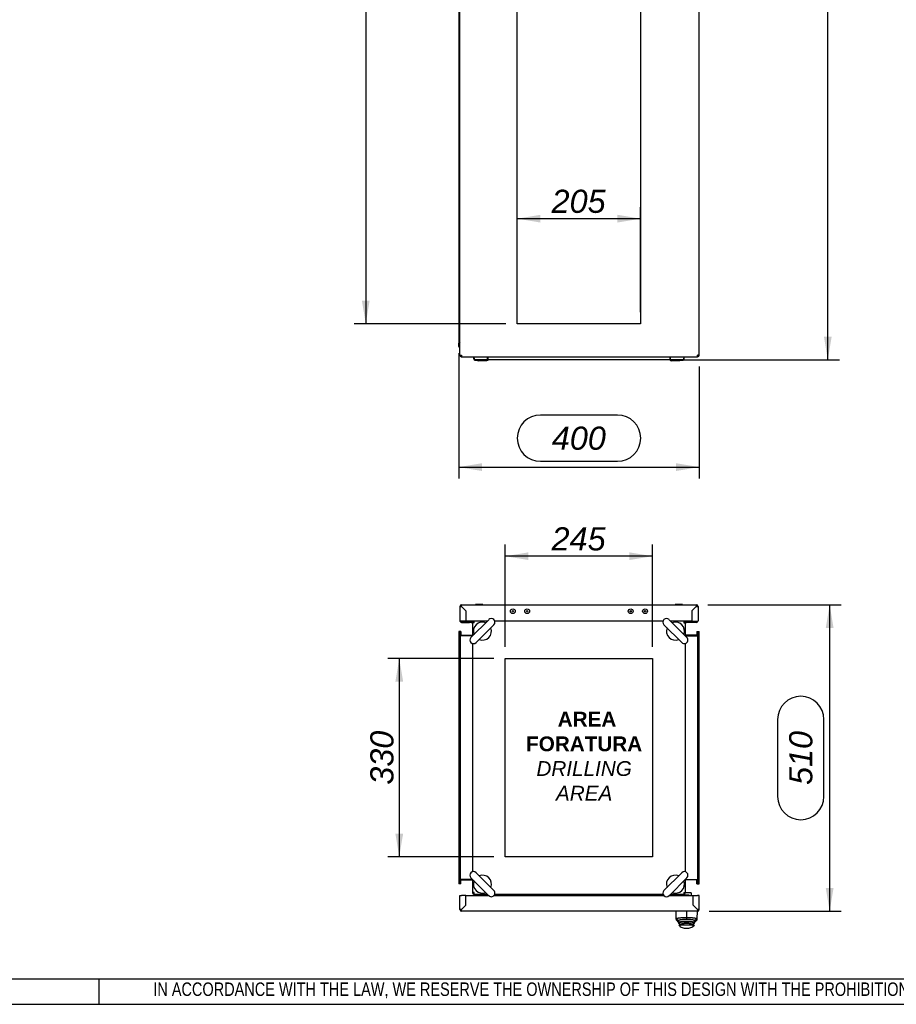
# Model space of a CAD drawing. Extents: x -11 to 412, y 11 to 308.
# Tile 6 of 10: x 204 to 308, y 11 to 128. Entities that reach past the tile are written whole.
import ezdxf
from ezdxf.lldxf.tags import DXFTag

# ---------------------------------------------------------------- set-up
doc = ezdxf.new("R2010")
doc.units = 0
doc.layers.get('0').update_dxf_attribs({"linetype": 'CONTINUOUS'})
for name, color, linetype in [('_TRANSLATION', 7, 'CONTINUOUS'), ('AE00100_03', 7, 'CONTINUOUS'), ('AE00198_03', 7, 'CONTINUOUS'), ('AE00219_03', 7, 'CONTINUOUS'), ('AE00715_01', 7, 'CONTINUOUS'), ('AE00992_10', 7, 'CONTINUOUS'), ('AE00992_31', 7, 'CONTINUOUS'), ('DEFAULT', 7, 'CONTINUOUS'), ('DV1__TRANSLATION', 7, 'CONTINUOUS'), ('DV4__TRANSLATION', 7, 'CONTINUOUS'), ('F0000000_08', 7, 'CONTINUOUS'), ('F0000000_12', 7, 'CONTINUOUS'), ('F0000000_13', 7, 'CONTINUOUS'), ('F0000001_24', 7, 'CONTINUOUS'), ('F0000002_97', 7, 'CONTINUOUS'), ('F0000002_98', 7, 'CONTINUOUS'), ('M0000000_06', 7, 'CONTINUOUS'), ('M0000000_29', 7, 'CONTINUOUS'), ('M0000000_37', 7, 'CONTINUOUS'), ('M0000000_44', 7, 'CONTINUOUS'), ('M0000001_25', 7, 'CONTINUOUS'), ('M0000001_26', 7, 'CONTINUOUS')]:
    doc.layers.add(name, color=color, linetype=linetype)
doc.styles.add('SEACAD_ARIAL', font='arial.ttf')
doc.styles.add('SEACAD_ARIALI', font='ariali.ttf')
tags = doc.linetypes.add('CENTER2', pattern=[28.575, 19.05, -3.175, 3.175, -3.175]).pattern_tags.tags
tags[10:11] = [DXFTag(74, 4), DXFTag(75, 0), DXFTag(340, '0'), DXFTag(46, 0.0), DXFTag(50, 0.0), DXFTag(44, 0.0), DXFTag(45, 0.0)]
tags[8:9] = [DXFTag(74, 4), DXFTag(75, 0), DXFTag(340, '0'), DXFTag(46, 0.0), DXFTag(50, 0.0), DXFTag(44, 0.0), DXFTag(45, 0.0)]
tags[6:7] = [DXFTag(74, 4), DXFTag(75, 0), DXFTag(340, '0'), DXFTag(46, 0.0), DXFTag(50, 0.0), DXFTag(44, 0.0), DXFTag(45, 0.0)]
tags[4:5] = [DXFTag(74, 4), DXFTag(75, 0), DXFTag(340, '0'), DXFTag(46, 0.0), DXFTag(50, 0.0), DXFTag(44, 0.0), DXFTag(45, 0.0)]
doc.dimstyles.new('ISO', dxfattribs={"dimtxt": 2.75, "dimasz": 2.75, "dimexe": 1.375, "dimexo": 1.375, "dimgap": 0.6875, "dimtad": 1, "dimdec": 1, "dimlfac": 14, "dimtxsty": 'SEACAD_ARIAL', "dimblk1": '_SE_FILLED', "dimblk2": '_SE_FILLED', "dimsah": 1, "dimcen": 1.375, "dimazin": 3, "dimtfac": 0.7, "dimtdec": 3, "dimtmove": 0, "dimatfit": 3})

# ---------------------------------------------------------------- blocks, each defined once
blk = doc.blocks.new('SE')
at = {"layer": 'DV1__TRANSLATION', "color": 7, "linetype": 'CENTER2'}
for p, q in [((262.93, 91.83), (262.93, 211.83)), ((277.57, 211.83), (277.57, 91.83)), ((277.57, 91.83), (262.93, 91.83))]:
    blk.add_line(p, q, dxfattribs=at)
at = {"layer": 'F0000002_98', "color": 7, "linetype": 'CONTINUOUS'}
for p, q in [((256.11, 88.1), (256.11, 215.56)), ((284.54, 88.1), (284.54, 215.56)), ((256.11, 88.1), (256.31, 88.1)), ((256.31, 87.9), (284.34, 87.9)), ((256.31, 87.9), (256.31, 87.9)), ((284.54, 88.1), (284.34, 88.1)), ((284.34, 87.9), (284.34, 87.9))]:
    blk.add_line(p, q, dxfattribs=at)
for centre, radius, start, end in [((256.31, 88.1), 0.2, 180, 270), ((267.32, 88.08), 11.01, 179.8887, 180.9298), ((271.91, 88.09), 12.43, 359.1297, 0.0518), ((284.34, 88.1), 0.2, 270, 360)]:
    blk.add_arc(centre, radius, start, end, dxfattribs=at)
at = {"layer": 'M0000000_06', "color": 7, "linetype": 'CONTINUOUS'}
for p, q in [((257.74, 87.9), (257.74, 87.72)), ((257.79, 87.72), (257.79, 87.9)), ((259.4, 87.72), (259.4, 87.9)), ((259.47, 87.72), (259.47, 87.9)), ((281.04, 87.9), (281.04, 87.72)), ((281.11, 87.9), (281.11, 87.72)), ((282.72, 87.9), (282.72, 87.72)), ((282.77, 87.72), (282.77, 87.9)), ((259.4, 87.54), (257.97, 87.54)), ((257.97, 87.49), (258.25, 87.49)), ((258.25, 87.42), (258.25, 87.54)), ((258.4, 87.4), (258.27, 87.4)), ((259.18, 87.4), (258.4, 87.4)), ((259.31, 87.4), (259.18, 87.4)), ((259.32, 87.42), (259.32, 87.54)), ((259.32, 87.49), (259.4, 87.49)), ((259.4, 87.49), (259.4, 87.72)), ((259.4, 87.49), (259.47, 87.49)), ((259.47, 87.49), (259.47, 87.72)), ((281.04, 87.72), (281.04, 87.49)), ((281.11, 87.49), (281.04, 87.49)), ((281.11, 87.72), (281.11, 87.49)), ((282.54, 87.54), (281.11, 87.54)), ((281.11, 87.49), (281.18, 87.49)), ((281.18, 87.42), (281.18, 87.54)), ((281.32, 87.4), (281.2, 87.4)), ((282.11, 87.4), (281.32, 87.4)), ((282.24, 87.4), (282.11, 87.4)), ((282.25, 87.42), (282.25, 87.54)), ((282.25, 87.49), (282.54, 87.49))]:
    blk.add_line(p, q, dxfattribs=at)
for centre, radius, start, end in [((257.97, 87.72), 0.232, 180, 270), ((257.97, 87.72), 0.179, 180, 270), ((258.27, 87.42), 0.0179, 180, 270), ((259.31, 87.42), 0.0179, 270, 0), ((281.2, 87.42), 0.0179, 180, 270), ((282.24, 87.42), 0.0179, 270, 0), ((282.54, 87.72), 0.179, 270, 0), ((282.54, 87.72), 0.232, 270, 0)]:
    blk.add_arc(centre, radius, start, end, dxfattribs=at)
at = {"layer": 'M0000000_29', "color": 7, "linetype": 'CONTINUOUS'}
for p in [(255.97, 213.97), (256.11, 89.69)]:
    blk.add_line(p, (255.97, 89.69), dxfattribs=at)
at = {"layer": 'M0000000_44', "color": 7, "linetype": 'CONTINUOUS'}
for p, q in [((255.97, 89.13), (255.97, 89.42)), ((256.05, 89.42), (256.05, 89.13)), ((256.06, 89.13), (256.06, 89.42))]:
    blk.add_line(p, q, dxfattribs=at)
for centre, radius, start, end in [((256.23, 89.42), 0.264, 117.3522, 180), ((256.06, 89.13), 0.0893, 180, 306.8699), ((256.23, 89.42), 0.179, 132.8436, 180), ((256.06, 89.13), 0.00357, 180, 0), ((256.24, 89.42), 0.179, 136.0545, 180)]:
    blk.add_arc(centre, radius, start, end, dxfattribs=at)
at = {"layer": 'M0000001_25', "color": 7, "linetype": 'CONTINUOUS'}
blk.add_line((281.04, 87.54), (259.47, 87.54), dxfattribs=at)
blk = doc.blocks.new('SE3')
at = {"layer": 'AE00100_03', "color": 7, "linetype": 'CONTINUOUS'}
for centre, radius in [((262.4, 57.66), 0.286), ((262.4, 57.66), 0.0714), ((264.11, 57.66), 0.286), ((264.11, 57.66), 0.0714), ((276.4, 57.66), 0.286), ((276.4, 57.66), 0.0714), ((278.11, 57.66), 0.286), ((278.11, 57.66), 0.0714)]:
    blk.add_circle(centre, radius, dxfattribs=at)
at = {"layer": 'AE00198_03', "color": 7, "linetype": 'CONTINUOUS'}
for p, q in [((258.02, 23.91), (258.02, 23.87)), ((258.77, 23.87), (258.77, 23.91)), ((281.74, 23.94), (281.74, 23.89)), ((281.74, 23.89), (282.49, 23.89)), ((282.49, 23.89), (282.49, 23.94))]:
    blk.add_line(p, q, dxfattribs=at)
for centre, start, end in [((282.16, 24.28), 222.1747, 225.145), ((282.06, 24.28), 314.855, 317.8253)]:
    blk.add_arc(centre, 0.571, start, end, dxfattribs=at)
at = {"layer": 'AE00219_03', "color": 7, "linetype": 'CONTINUOUS'}
for p, q in [((258.82, 58.46), (257.97, 58.46)), ((257.97, 58.46), (257.97, 58.44)), ((258.82, 58.44), (258.82, 58.46)), ((282.54, 58.46), (281.68, 58.46)), ((281.68, 58.46), (281.68, 58.44)), ((282.54, 58.44), (282.54, 58.46))]:
    blk.add_line(p, q, dxfattribs=at)
at = {"layer": 'AE00715_01', "color": 7, "linetype": 'CONTINUOUS'}
for p, q in [((259.55, 56.66), (257.42, 54.54)), ((283.08, 54.54), (280.96, 56.66)), ((258.03, 53.94), (260.15, 56.06)), ((280.35, 56.06), (282.47, 53.94)), ((257.42, 25.98), (259.55, 23.86)), ((260.15, 24.47), (258.03, 26.59)), ((282.47, 26.59), (280.35, 24.47)), ((280.96, 23.86), (283.08, 25.98))]:
    blk.add_line(p, q, dxfattribs=at)
for centre, radius, start, end in [((258.79, 55.3), 1.07, 68.9605, 201.0395), ((259.85, 56.36), 0.429, 315, 135), ((280.66, 56.36), 0.429, 45, 225), ((281.72, 55.3), 1.07, 338.9605, 111.0395), ((258.79, 55.3), 1.07, 248.5782, 21.4218), ((281.72, 55.3), 1.07, 158.5782, 291.4218), ((257.73, 54.24), 0.429, 135, 315), ((282.78, 54.24), 0.429, 225, 45), ((257.73, 26.29), 0.429, 45, 225), ((258.79, 25.23), 1.07, 338.5782, 111.4218), ((281.72, 25.23), 1.07, 68.5782, 201.4218), ((282.78, 26.29), 0.429, 315, 135), ((258.79, 25.23), 1.07, 158.9605, 291.0395), ((281.72, 25.23), 1.07, 248.9605, 21.0395), ((259.85, 24.17), 0.429, 225, 45), ((280.66, 24.17), 0.429, 135, 315)]:
    blk.add_arc(centre, radius, start, end, dxfattribs=at)
at = {"layer": 'AE00992_10', "color": 7, "linetype": 'CONTINUOUS'}
for p, q in [((284.04, 22.52), (284.04, 22.51)), ((284.22, 22.33), (284.22, 22.33)), ((284.25, 22.3), (284.25, 22.3)), ((281.82, 21.12), (281.79, 22.01)), ((281.83, 20.94), (281.82, 21.12)), ((282.07, 20.88), (281.82, 21.12)), ((283.04, 21.99), (283.04, 21.29)), ((283.04, 21.29), (283.04, 21.04)), ((284.26, 21.12), (284, 20.88)), ((284.26, 21.12), (284.25, 20.94)), ((284.29, 22.01), (284.26, 21.12)), ((282.07, 20.7), (281.83, 20.94)), ((281.83, 20.94), (282.08, 20.69)), ((282.08, 20.73), (282.07, 20.73)), ((282.07, 20.73), (282.07, 20.7)), ((282.11, 20.37), (282.33, 20.37)), ((282.11, 20.37), (282.29, 20.19)), ((282.12, 20.65), (282.12, 20.75)), ((282.12, 20.58), (282.12, 20.65)), ((282.33, 20.44), (282.12, 20.65)), ((282.33, 20.37), (282.12, 20.58)), ((282.33, 20.44), (282.33, 20.37)), ((283.74, 20.37), (282.33, 20.37)), ((282.76, 20.01), (283.31, 20.01)), ((283.95, 20.65), (283.74, 20.44)), ((283.95, 20.58), (283.74, 20.37)), ((283.74, 20.37), (283.74, 20.44)), ((283.74, 20.37), (283.97, 20.37)), ((283.79, 20.19), (283.97, 20.37)), ((283.95, 20.65), (283.95, 20.75)), ((283.95, 20.65), (283.95, 20.58)), ((284.25, 20.94), (284, 20.7)), ((284, 20.69), (284.25, 20.94)), ((284, 20.7), (284, 20.73)), ((284, 20.73), (284, 20.73))]:
    blk.add_line(p, q, dxfattribs=at)
for centre, radius, start, end in [((287.82, 21), 5.75, 181.2612, 182.6851), ((283.03, 14.73), 6.08, 80.8971, 99.0474), ((282.76, 20.73), 0.714, 228.5904, 270), ((283.31, 20.73), 0.714, 270, 311.4096), ((278.29, 21), 5.71, 357.3047, 358.7476)]:
    blk.add_arc(centre, radius, start, end, dxfattribs=at)
for points, knots in [([(281.82, 21.12), (281.82, 21.12), (281.82, 21.13), (281.83, 21.14), (281.84, 21.15), (281.86, 21.16), (281.87, 21.16), (281.89, 21.17), (281.9, 21.17), (281.94, 21.18), (282.02, 21.2), (282.16, 21.23), (282.32, 21.25), (282.49, 21.26), (282.67, 21.28), (282.85, 21.28), (282.98, 21.29), (283.04, 21.29)], [0, 0, 0, 0, 0.050345, 0.095223, 0.134632, 0.168574, 0.197046, 0.220048, 0.23758, 0.249642, 0.383241, 0.499291, 0.605676, 0.70888, 0.808958, 0.905976, 1, 1, 1, 1]), ([(283.04, 21.29), (283.07, 21.29), (283.13, 21.29), (283.22, 21.28), (283.31, 21.28), (283.4, 21.27), (283.5, 21.27), (283.58, 21.26), (283.67, 21.25), (283.75, 21.25), (283.83, 21.24), (283.94, 21.22), (284.06, 21.2), (284.16, 21.18), (284.24, 21.15), (284.25, 21.13), (284.26, 21.12)], [0, 0, 0, 0, 0.0469, 0.094494, 0.142789, 0.191794, 0.241519, 0.29197, 0.343156, 0.395085, 0.447761, 0.501194, 0.617211, 0.750743, 0.831115, 1, 1, 1, 1]), ([(283.04, 21.04), (283.03, 21.04), (283.01, 21.04), (282.99, 21.04), (282.96, 21.04), (282.94, 21.04), (282.91, 21.04), (282.88, 21.04), (282.86, 21.04), (282.83, 21.04), (282.81, 21.04), (282.78, 21.04), (282.76, 21.04), (282.74, 21.03), (282.71, 21.03), (282.69, 21.03), (282.61, 21.02), (282.49, 21.01), (282.35, 20.99), (282.23, 20.96), (282.16, 20.94), (282.13, 20.93), (282.11, 20.92), (282.1, 20.91), (282.09, 20.9), (282.08, 20.89), (282.07, 20.88), (282.07, 20.88), (282.07, 20.88)], [0, 0, 0, 0, 0.016652, 0.03324, 0.049776, 0.066272, 0.082741, 0.099195, 0.115646, 0.132107, 0.14859, 0.165107, 0.18167, 0.198292, 0.214985, 0.23176, 0.248629, 0.372833, 0.49775, 0.62267, 0.748317, 0.784521, 0.82047, 0.856266, 0.892012, 0.927815, 0.963776, 1, 1, 1, 1]), ([(282.12, 20.65), (282.12, 20.66), (282.12, 20.66), (282.13, 20.67), (282.15, 20.68), (282.2, 20.69), (282.27, 20.71), (282.43, 20.73), (282.68, 20.75), (282.92, 20.76), (283.15, 20.76), (283.39, 20.75), (283.64, 20.73), (283.8, 20.71), (283.88, 20.69), (283.93, 20.67), (283.95, 20.66), (283.95, 20.66), (283.95, 20.65)], [0, 0, 0, 0, 0.025166, 0.054446, 0.087839, 0.125344, 0.199913, 0.250411, 0.382686, 0.499745, 0.500022, 0.617437, 0.74953, 0.800636, 0.874573, 0.925008, 0.966819, 1, 1, 1, 1]), ([(283.74, 20.44), (283.74, 20.44), (283.74, 20.45), (283.73, 20.46), (283.71, 20.47), (283.68, 20.48), (283.63, 20.49), (283.54, 20.51), (283.43, 20.53), (283.27, 20.54), (283.04, 20.55), (282.8, 20.54), (282.64, 20.53), (282.54, 20.51), (282.45, 20.49), (282.38, 20.48), (282.34, 20.46), (282.34, 20.45), (282.33, 20.44)], [0, 0, 0, 0, 0.031647, 0.063115, 0.094704, 0.126708, 0.189808, 0.252326, 0.31481, 0.377086, 0.500331, 0.623496, 0.685583, 0.748041, 0.810784, 0.873637, 0.936812, 1, 1, 1, 1]), ([(284, 20.88), (284, 20.88), (284, 20.88), (284, 20.88), (284, 20.89), (284, 20.89), (283.99, 20.9), (283.99, 20.9), (283.98, 20.9), (283.98, 20.91), (283.97, 20.91), (283.97, 20.92), (283.96, 20.92), (283.95, 20.93), (283.94, 20.93), (283.91, 20.94), (283.85, 20.96), (283.73, 20.99), (283.58, 21.01), (283.46, 21.03), (283.37, 21.03), (283.32, 21.04), (283.28, 21.04), (283.23, 21.04), (283.18, 21.04), (283.14, 21.04), (283.09, 21.04), (283.05, 21.04), (283.04, 21.04)], [0, 0, 0, 0, 0.018185, 0.036288, 0.054322, 0.072299, 0.090233, 0.108135, 0.126019, 0.143898, 0.161785, 0.179693, 0.197635, 0.215623, 0.23367, 0.25179, 0.377253, 0.50224, 0.626949, 0.751311, 0.782601, 0.813674, 0.844609, 0.875484, 0.906381, 0.93738, 0.96856, 1, 1, 1, 1])]:
    blk.add_open_spline(points, degree=3, knots=knots, dxfattribs=at)
at = {"layer": 'AE00992_31', "color": 7, "linetype": 'CONTINUOUS'}
for p, q in [((283.82, 23.76), (283.82, 23.76)), ((283.82, 23.46), (283.82, 23.46)), ((283.82, 23.44), (283.82, 23.44)), ((283.9, 22.66), (283.9, 22.65)), ((283.93, 22.62), (283.93, 22.62)), ((284, 22.55), (284, 22.55))]:
    blk.add_line(p, q, dxfattribs=at)
at = {"layer": 'DV4__TRANSLATION', "color": 7, "linetype": 'CENTER2'}
for p, q in [((261.5, 52.05), (279, 52.05)), ((261.5, 28.48), (261.5, 52.05)), ((279, 52.05), (279, 28.48)), ((279, 28.48), (261.5, 28.48))]:
    blk.add_line(p, q, dxfattribs=at)
at = {"layer": 'F0000000_08', "color": 7, "linetype": 'CONTINUOUS'}
for p, q in [((257.79, 23.98), (257.79, 24.05)), ((258.79, 23.91), (257.86, 23.91)), ((259.21, 23.94), (259.18, 23.87)), ((259.24, 24.03), (259.21, 23.94))]:
    blk.add_line(p, q, dxfattribs=at)
for centre, radius, start, end in [((257.86, 23.98), 0.0714, 180, 270), ((258.79, 23.83), 0.0714, 69.6359, 90), ((258.79, 23.83), 0.0714, 30, 69.6359), ((259.11, 24.08), 0.143, 339.5226, 345.5225)]:
    blk.add_arc(centre, radius, start, end, dxfattribs=at)
at = {"layer": 'F0000000_12', "color": 7, "linetype": 'CONTINUOUS'}
blk.add_line((256.82, 23.73), (256.83, 23.73), dxfattribs=at)
at = {"layer": 'F0000000_13', "color": 7, "linetype": 'CONTINUOUS'}
blk.add_line((256.83, 23.67), (256.82, 23.67), dxfattribs=at)
at = {"layer": 'F0000001_24', "color": 7, "linetype": 'CONTINUOUS'}
for p, q in [((281.65, 23.98), (281.65, 24.05)), ((281.86, 23.94), (281.68, 23.94)), ((282.68, 23.94), (281.86, 23.94)), ((282.71, 23.94), (282.68, 23.94)), ((283.13, 23.94), (282.71, 23.94)), ((282.89, 24.23), (283.13, 24.23)), ((283.13, 24.23), (283.22, 24.23)), ((283.22, 23.94), (283.13, 23.94)), ((283.22, 24.23), (283.54, 24.23)), ((283.29, 23.94), (283.22, 23.94)), ((283.57, 24.19), (283.57, 23.87)), ((283.59, 24.08), (283.57, 24.08)), ((283.59, 24.04), (283.57, 24.04)), ((283.59, 24.04), (283.57, 24.04)), ((283.59, 24.08), (283.59, 24.07)), ((283.59, 24.04), (283.59, 23.87))]:
    blk.add_line(p, q, dxfattribs=at)
for centre, radius, start, end in [((281.68, 23.98), 0.0357, 180, 270), ((282.57, 23.87), 0.0714, 90, 180), ((283.29, 23.87), 0.0714, 0, 90), ((283.54, 24.19), 0.0357, 0, 90)]:
    blk.add_arc(centre, radius, start, end, dxfattribs=at)
at = {"layer": 'F0000002_97', "color": 7, "linetype": 'CONTINUOUS'}
for p, q in [((256.11, 58.24), (256.11, 56.53)), ((256.31, 58.44), (284.2, 58.44)), ((256.83, 57.73), (256.31, 58.24)), ((256.31, 58.24), (256.31, 58.24)), ((256.31, 58.24), (256.82, 57.73)), ((256.31, 58.24), (256.31, 58.24)), ((256.82, 57.73), (256.82, 56.48)), ((256.83, 57.73), (256.83, 57.73)), ((256.83, 57.73), (256.83, 56.48)), ((283.68, 57.73), (284.19, 58.24)), ((284.2, 58.24), (283.68, 57.73)), ((283.68, 57.73), (283.68, 57.73)), ((283.68, 57.73), (283.68, 56.48)), ((283.68, 57.73), (283.68, 56.48)), ((284.19, 58.24), (284.2, 58.24)), ((284.2, 58.24), (284.19, 58.24)), ((284.4, 58.24), (284.4, 56.53)), ((256.31, 56.48), (256.12, 56.48)), ((256.13, 56.44), (256.31, 56.44)), ((256.3, 56.44), (256.31, 56.44)), ((256.82, 56.48), (256.31, 56.48)), ((256.31, 56.44), (256.31, 56.44)), ((256.31, 56.44), (257.25, 56.44)), ((256.31, 56.33), (257.25, 56.33)), ((256.82, 56.48), (256.82, 56.44)), ((259.36, 56.48), (256.83, 56.48)), ((256.83, 56.48), (256.83, 56.44)), ((257.25, 56.44), (257.47, 56.44)), ((257.47, 56.33), (257.25, 56.33)), ((257.47, 56.44), (257.7, 56.44)), ((257.47, 56.44), (257.47, 56.33)), ((257.47, 56.33), (257.62, 56.33)), ((280.24, 56.48), (260.26, 56.48)), ((283.68, 56.48), (281.14, 56.48)), ((282.8, 56.44), (283.04, 56.44)), ((282.88, 56.33), (283.04, 56.33)), ((283.04, 56.44), (283.25, 56.44)), ((283.04, 56.33), (283.04, 56.44)), ((283.25, 56.33), (283.04, 56.33)), ((284.2, 56.44), (283.25, 56.44)), ((284.2, 56.33), (283.25, 56.33)), ((283.68, 56.48), (284.2, 56.48)), ((283.68, 56.48), (283.68, 56.44)), ((283.68, 56.48), (283.68, 56.44)), ((284.2, 56.48), (284.39, 56.48)), ((284.37, 56.44), (284.2, 56.44)), ((284.2, 56.44), (284.2, 56.44)), ((284.2, 56.44), (284.2, 56.44))]:
    blk.add_line(p, q, dxfattribs=at)
for centre, radius, start, end in [((256.31, 58.24), 0.2, 90, 180), ((256.3, 70.67), 12.43, 269.1297, 270.0518), ((245.31, 58.26), 11.01, 359.8886, 0.9299), ((296.62, 58.25), 12.43, 179.1297, 180.0518), ((284.2, 58.24), 0.2, 0, 90), ((284.22, 69.25), 11.01, 269.8886, 270.9299), ((256.31, 56.53), 0.2, 180, 207.664), ((256.31, 56.53), 0.2, 207.664, 270), ((256.31, 56.53), 0.0929, 217.8681, 270), ((284.2, 56.53), 0.0929, 270, 322.1319), ((284.2, 56.53), 0.2, 270, 332.336), ((284.2, 56.53), 0.2, 332.336, 0)]:
    blk.add_arc(centre, radius, start, end, dxfattribs=at)
for centre, major_axis, start_param, end_param in [((256.31, 56.53), (0.2, 0), 3.141593, 3.431057), ((256.31, 56.53), (0.0929, 0), 3.803715, 4.712389), ((284.2, 56.53), (-0.0929, 0), 1.570796, 2.47947), ((284.2, 56.53), (-0.2, 0), 2.852128, 3.141593)]:
    blk.add_ellipse(centre, major_axis=major_axis, ratio=0.998462, start_param=start_param, end_param=end_param, dxfattribs=at)
at = {"layer": 'F0000002_98', "color": 7, "linetype": 'CONTINUOUS'}
for p, q in [((256.11, 22.21), (256.11, 23.87)), ((256.11, 23.87), (256.31, 23.87)), ((256.82, 23.87), (256.31, 23.87)), ((256.82, 22.73), (256.82, 23.87)), ((256.83, 22.73), (256.83, 23.87)), ((256.83, 23.87), (259.54, 23.87)), ((260.16, 23.87), (280.35, 23.87)), ((280.97, 23.87), (283.82, 23.87)), ((283.82, 23.87), (284.34, 23.87)), ((283.82, 22.73), (283.82, 23.87)), ((283.82, 22.73), (283.82, 23.87)), ((284.54, 23.87), (284.34, 23.87)), ((284.54, 22.21), (284.54, 23.87)), ((256.31, 22.21), (256.82, 22.73)), ((256.83, 22.73), (256.31, 22.21)), ((256.83, 22.73), (256.83, 22.73)), ((283.82, 22.73), (283.82, 22.73)), ((284.34, 22.21), (283.82, 22.73)), ((283.82, 22.73), (284.34, 22.21)), ((256.31, 22.21), (256.31, 22.21)), ((284.34, 22.01), (256.31, 22.01)), ((284.34, 22.21), (284.34, 22.21))]:
    blk.add_line(p, q, dxfattribs=at)
for centre, radius, start, end in [((256.31, 22.21), 0.2, 180, 270), ((256.29, 11.21), 11.01, 89.8886, 90.9299), ((243.88, 22.2), 12.43, 359.1297, 0.0518), ((284.34, 22.21), 0.2, 270, 0), ((284.35, 9.79), 12.43, 89.1297, 90.0518), ((295.35, 22.19), 11.01, 179.8887, 180.9298)]:
    blk.add_arc(centre, radius, start, end, dxfattribs=at)
at = {"layer": 'M0000000_29', "color": 7, "linetype": 'CONTINUOUS'}
for p, q in [((259.29, 56.48), (259.29, 56.48)), ((281.22, 56.48), (281.22, 56.48)), ((256.24, 54.8), (257.61, 54.8)), ((284.27, 54.8), (282.9, 54.8)), ((256.24, 25.73), (257.61, 25.73)), ((284.27, 25.73), (282.9, 25.73)), ((259.29, 24.05), (259.29, 23.87)), ((281.22, 24.05), (281.22, 23.87))]:
    blk.add_line(p, q, dxfattribs=at)
at = {"layer": 'M0000000_37', "color": 7, "linetype": 'CONTINUOUS'}
for p, q in [((258.07, 56.48), (258.07, 56.48)), ((258.23, 56.48), (258.23, 56.48)), ((258.56, 56.48), (258.56, 56.48)), ((258.73, 56.48), (258.73, 56.48)), ((281.78, 56.48), (281.78, 56.48)), ((281.95, 56.48), (281.95, 56.48)), ((282.27, 56.48), (282.27, 56.48)), ((282.44, 56.48), (282.44, 56.48))]:
    blk.add_line(p, q, dxfattribs=at)
at = {"layer": 'M0000000_44', "color": 7, "linetype": 'CONTINUOUS'}
for p, q in [((255.97, 55.26), (255.97, 25.26)), ((256.15, 55.26), (255.97, 55.26)), ((256.15, 55.26), (256.15, 25.26)), ((256.24, 55.26), (256.15, 55.26)), ((256.24, 55.26), (256.24, 54.73)), ((284.27, 55.26), (284.27, 54.73)), ((284.27, 55.26), (284.36, 55.26)), ((284.36, 25.26), (284.36, 55.26)), ((284.36, 55.26), (284.54, 55.26)), ((284.54, 25.26), (284.54, 55.26)), ((257.61, 54.73), (256.24, 54.73)), ((282.9, 54.73), (284.27, 54.73)), ((256.24, 25.26), (256.24, 25.8)), ((257.61, 25.8), (256.24, 25.8)), ((282.9, 25.8), (284.27, 25.8)), ((284.27, 25.26), (284.27, 25.8)), ((256.15, 25.26), (255.97, 25.26)), ((256.24, 25.26), (256.15, 25.26)), ((284.27, 25.26), (284.36, 25.26)), ((284.36, 25.26), (284.54, 25.26))]:
    blk.add_line(p, q, dxfattribs=at)
at = {"layer": 'M0000001_25', "color": 7, "linetype": 'CONTINUOUS'}
for p, q in [((259.36, 56.48), (259.36, 56.48)), ((281.15, 56.48), (281.15, 56.48)), ((259.36, 23.87), (259.36, 24.05)), ((281.15, 23.87), (281.15, 24.05))]:
    blk.add_line(p, q, dxfattribs=at)
at = {"layer": 'M0000001_26', "color": 7, "linetype": 'CONTINUOUS'}
for p, q in [((257.61, 56.3), (257.61, 56.27)), ((257.61, 56.28), (257.61, 54.73)), ((257.81, 56.28), (257.81, 56.48)), ((259.36, 56.48), (257.81, 56.48)), ((280.24, 56.48), (260.26, 56.48)), ((282.7, 56.48), (281.14, 56.48)), ((282.72, 56.48), (282.69, 56.48)), ((282.7, 56.48), (282.7, 56.28)), ((282.9, 54.73), (282.9, 56.28)), ((257.61, 53.83), (257.61, 26.7)), ((282.9, 26.7), (282.9, 53.83)), ((257.61, 25.8), (257.61, 24.25)), ((282.9, 24.25), (282.9, 25.8)), ((257.79, 24.05), (257.81, 24.05)), ((257.81, 24.05), (257.81, 24.25)), ((257.81, 24.05), (259.36, 24.05)), ((260.26, 24.05), (280.24, 24.05)), ((281.14, 24.05), (282.7, 24.05)), ((282.7, 24.25), (282.7, 24.05)), ((282.89, 24.22), (282.9, 24.25))]:
    blk.add_line(p, q, dxfattribs=at)
for centre, radius, start, end in [((257.81, 56.28), 0.2, 99.2604, 172.5251), ((257.81, 56.26), 0.221, 88.7842, 98.1034), ((282.7, 56.28), 0.2, 0, 83.5192), ((257.81, 24.25), 0.2, 180, 263.5192), ((282.7, 24.27), 0.221, 268.7844, 278.1028), ((282.7, 24.25), 0.2, 279.2601, 352.5258)]:
    blk.add_arc(centre, radius, start, end, dxfattribs=at)
for points, knots in [([(257.81, 56.28), (257.78, 56.28), (257.76, 56.28), (257.71, 56.28), (257.69, 56.28), (257.65, 56.28), (257.64, 56.28), (257.62, 56.28), (257.61, 56.28), (257.61, 56.28)], [0, 0, 0, 0, 0.25, 0.25, 0.5, 0.5, 0.75, 0.75, 1, 1, 1, 1]), ([(282.7, 56.28), (282.7, 56.28), (282.7, 56.28), (282.71, 56.28), (282.72, 56.28), (282.73, 56.28), (282.74, 56.28), (282.75, 56.28), (282.77, 56.28), (282.79, 56.28), (282.81, 56.28), (282.82, 56.28), (282.84, 56.28), (282.85, 56.28), (282.86, 56.28), (282.87, 56.28), (282.88, 56.28), (282.89, 56.28), (282.89, 56.28), (282.89, 56.28), (282.89, 56.28), (282.9, 56.28), (282.9, 56.28), (282.9, 56.28), (282.9, 56.28)], [0, 0, 0, 0, 0.015632, 0.031264, 0.062522, 0.093779, 0.125036, 0.187528, 0.25002, 0.312514, 0.37501, 0.437506, 0.5, 0.562494, 0.62499, 0.687486, 0.74998, 0.812472, 0.874964, 0.906221, 0.937478, 0.968736, 0.984368, 1, 1, 1, 1]), ([(257.81, 24.25), (257.81, 24.25), (257.81, 24.25), (257.8, 24.25), (257.79, 24.25), (257.78, 24.25), (257.77, 24.25), (257.75, 24.25), (257.73, 24.25), (257.72, 24.25), (257.7, 24.25), (257.68, 24.25), (257.67, 24.25), (257.66, 24.25), (257.64, 24.25), (257.63, 24.25), (257.62, 24.25), (257.62, 24.25), (257.61, 24.25), (257.61, 24.25), (257.61, 24.25), (257.61, 24.25), (257.61, 24.25), (257.61, 24.25), (257.61, 24.25)], [0, 0, 0, 0, 0.015632, 0.031264, 0.062522, 0.093779, 0.125036, 0.187528, 0.25002, 0.312514, 0.37501, 0.437506, 0.5, 0.562494, 0.62499, 0.687486, 0.74998, 0.812472, 0.874964, 0.906221, 0.937478, 0.968736, 0.984368, 1, 1, 1, 1]), ([(282.7, 24.25), (282.72, 24.25), (282.75, 24.25), (282.8, 24.25), (282.82, 24.25), (282.86, 24.25), (282.87, 24.25), (282.89, 24.25), (282.9, 24.25), (282.9, 24.25)], [0, 0, 0, 0, 0.25, 0.25, 0.5, 0.5, 0.75, 0.75, 1, 1, 1, 1])]:
    blk.add_open_spline(points, degree=3, knots=knots, dxfattribs=at)
blk = doc.blocks.new('DMBLK199')
at = {"layer": '_TRANSLATION', "linetype": 'CONTINUOUS'}
for points in [[(244.47, 209.08), (245.39, 209.08), (244.93, 211.83)], [(244.47, 94.58), (244.93, 91.83), (245.39, 94.58)]]:
    blk.add_hatch(color=7, dxfattribs=at).paths.add_polyline_path(points)
at = {"layer": '_TRANSLATION', "color": 7, "linetype": 'CONTINUOUS'}
for p, q in [((261.56, 211.83), (243.55, 211.83)), ((244.93, 211.83), (244.93, 91.83)), ((261.56, 91.83), (243.55, 91.83))]:
    blk.add_line(p, q, dxfattribs=at)
at = {"layer": '_TRANSLATION', "color": 7, "linetype": 'CONTINUOUS', "style": 'SEACAD_ARIALI'}
blk.add_text('1680', height=2.75, rotation=90, dxfattribs=at).set_placement((244.24, 147.55))
blk = doc.blocks.new('_SE_FILLED')
at = {"color": 0}
blk.add_line((0, 0), (-1, 0), dxfattribs=at)
blk.add_solid([(0, 0), (-1, -0.1665), (-1, 0.1665), (0, 0)], dxfattribs=at)
blk = doc.blocks.new('DMBLK200')
at = {"layer": '_TRANSLATION', "linetype": 'CONTINUOUS'}
for points in [[(265.68, 104.77), (262.93, 104.31), (265.68, 103.85)], [(274.82, 104.77), (274.82, 103.85), (277.57, 104.31)]]:
    blk.add_hatch(color=7, dxfattribs=at).paths.add_polyline_path(points)
at = {"layer": '_TRANSLATION', "color": 7, "linetype": 'CONTINUOUS'}
for p, q in [((262.93, 93.21), (262.93, 105.69)), ((277.57, 93.21), (277.57, 105.69)), ((277.57, 104.31), (262.93, 104.31))]:
    blk.add_line(p, q, dxfattribs=at)
at = {"layer": '_TRANSLATION', "color": 7, "linetype": 'CONTINUOUS', "style": 'SEACAD_ARIALI'}
blk.add_text('205', height=2.75, dxfattribs=at).set_placement((267.01, 105))
blk = doc.blocks.new('DMBLK201')
at = {"layer": '_TRANSLATION', "linetype": 'CONTINUOUS'}
for points in [[(258.72, 74.33), (258.72, 75.25), (255.97, 74.79)], [(281.79, 74.33), (284.54, 74.79), (281.79, 75.25)]]:
    blk.add_hatch(color=7, dxfattribs=at).paths.add_polyline_path(points)
at = {"layer": '_TRANSLATION', "color": 7, "linetype": 'CONTINUOUS'}
for p, q in [((255.97, 88.31), (255.97, 73.42)), ((284.54, 86.73), (284.54, 73.42)), ((274.84, 80.98), (265.67, 80.98)), ((265.67, 75.48), (274.84, 75.48)), ((255.97, 74.79), (284.54, 74.79))]:
    blk.add_line(p, q, dxfattribs=at)
for centre, start, end in [((265.67, 78.23), 90, 270), ((274.84, 78.23), 270, 90)]:
    blk.add_arc(centre, 2.75, start, end, dxfattribs=at)
at = {"layer": '_TRANSLATION', "color": 7, "linetype": 'CONTINUOUS', "style": 'SEACAD_ARIALI'}
blk.add_text('400', height=2.75, dxfattribs=at).set_placement((267.04, 76.85))
blk = doc.blocks.new('DMBLK202')
at = {"layer": '_TRANSLATION', "linetype": 'CONTINUOUS'}
for points in [[(300.28, 213.62), (299.82, 216.37), (299.36, 213.62)], [(300.28, 90.29), (299.36, 90.29), (299.82, 87.54)]]:
    blk.add_hatch(color=7, dxfattribs=at).paths.add_polyline_path(points)
at = {"layer": '_TRANSLATION', "color": 7, "linetype": 'CONTINUOUS'}
for p, q in [((284.07, 216.37), (301.19, 216.37)), ((299.82, 87.54), (299.82, 216.37)), ((293.63, 157.61), (293.63, 146.3)), ((299.13, 146.3), (299.13, 157.61)), ((282.41, 87.54), (301.19, 87.54))]:
    blk.add_line(p, q, dxfattribs=at)
for centre, start, end in [((296.38, 157.61), 0, 180), ((296.38, 146.3), 180, 0)]:
    blk.add_arc(centre, 2.75, start, end, dxfattribs=at)
at = {"layer": '_TRANSLATION', "color": 7, "linetype": 'CONTINUOUS', "style": 'SEACAD_ARIALI'}
blk.add_text('1800', height=2.75, rotation=90, dxfattribs=at).set_placement((297.76, 147.68))
blk = doc.blocks.new('DMBLK205')
at = {"layer": '_TRANSLATION', "linetype": 'CONTINUOUS'}
for points in [[(264.25, 64.66), (261.5, 64.2), (264.25, 63.75)], [(276.25, 64.66), (276.25, 63.75), (279, 64.2)]]:
    blk.add_hatch(color=7, dxfattribs=at).paths.add_polyline_path(points)
at = {"layer": '_TRANSLATION', "color": 7, "linetype": 'CONTINUOUS'}
for p, q in [((261.5, 53.42), (261.5, 65.58)), ((279, 53.42), (279, 65.58)), ((279, 64.2), (261.5, 64.2))]:
    blk.add_line(p, q, dxfattribs=at)
at = {"layer": '_TRANSLATION', "color": 7, "linetype": 'CONTINUOUS', "style": 'SEACAD_ARIALI'}
blk.add_text('245', height=2.75, dxfattribs=at).set_placement((267.01, 64.89))
blk = doc.blocks.new('DMBLK206')
at = {"layer": '_TRANSLATION', "linetype": 'CONTINUOUS'}
for points in [[(248.45, 49.3), (249.37, 49.3), (248.91, 52.05)], [(248.45, 31.23), (248.91, 28.48), (249.37, 31.23)]]:
    blk.add_hatch(color=7, dxfattribs=at).paths.add_polyline_path(points)
at = {"layer": '_TRANSLATION', "color": 7, "linetype": 'CONTINUOUS'}
for p, q in [((260.13, 52.05), (247.54, 52.05)), ((248.91, 52.05), (248.91, 28.48)), ((260.13, 28.48), (247.54, 28.48))]:
    blk.add_line(p, q, dxfattribs=at)
at = {"layer": '_TRANSLATION', "color": 7, "linetype": 'CONTINUOUS', "style": 'SEACAD_ARIALI'}
blk.add_text('330', height=2.75, rotation=90, dxfattribs=at).set_placement((248.22, 37.05))
blk = doc.blocks.new('DMBLK207')
at = {"layer": '_TRANSLATION', "linetype": 'CONTINUOUS'}
for points in [[(300.5, 55.69), (300.04, 58.44), (299.58, 55.69)], [(300.5, 24.76), (299.58, 24.76), (300.04, 22.01)]]:
    blk.add_hatch(color=7, dxfattribs=at).paths.add_polyline_path(points)
at = {"layer": '_TRANSLATION', "color": 7, "linetype": 'CONTINUOUS'}
for p, q in [((285.57, 58.44), (301.41, 58.44)), ((300.04, 22.01), (300.04, 58.44)), ((293.85, 44.81), (293.85, 35.64)), ((299.35, 35.64), (299.35, 44.81)), ((285.71, 22.01), (301.41, 22.01))]:
    blk.add_line(p, q, dxfattribs=at)
for centre, start, end in [((296.6, 44.81), 0, 180), ((296.6, 35.64), 180, 0)]:
    blk.add_arc(centre, 2.75, start, end, dxfattribs=at)
at = {"layer": '_TRANSLATION', "color": 7, "linetype": 'CONTINUOUS', "style": 'SEACAD_ARIALI'}
blk.add_text('510', height=2.75, rotation=90, dxfattribs=at).set_placement((297.98, 37.02))

msp = doc.modelspace()

# ---------------------------------------------------------------- linework, layer by layer
at = {"color": 7, "linetype": 'CONTINUOUS'}
for p, q in [((213.2718, 10.9545), (213.2718, 13.9833)), ((6.2345, 10.9591), (412.092, 10.9591))]:
    msp.add_line(p, q, dxfattribs=at)
at = {"layer": 'DEFAULT', "color": 7, "linetype": 'CONTINUOUS'}
msp.add_line((6.2345, 13.9879), (412.092, 13.9879), dxfattribs=at)

# ---------------------------------------------------------------- block references
at = {"layer": '_TRANSLATION'}
for name in ['SE', 'SE3']:
    msp.add_blockref(name, (0, 0), dxfattribs=at)

# ---------------------------------------------------------------- texts
at = {"insert": (219.6882, 11.6523), "char_height": 1.6, "width": 181.995713, "attachment_point": 7}
msp.add_mtext('{\\fArial Narrow|b0||i0||c0|p34;\\C7;\\H1.6;\\W0.94;IN ACCORDANCE WITH THE LAW, WE RESERVE THE OWNERSHIP OF THIS DESIGN WITH THE PROHIBITION OF REPRODUCING IT AND MAKING IT KNOWN TO THIRD PARTIES WITHOUT OUR AUTHORIZATION}', dxfattribs=at)
at = {"layer": '_TRANSLATION', "insert": (270.8715, 40.4382), "char_height": 1.76, "width": 15.574055, "attachment_point": 5}
msp.add_mtext('{\\fArial|b0||i0||c0|p34;\\C7;\\H1.76;\\W1.; }{\\fArial|b1||i0||c0|p34;\\C7;\\H1.76;\\W1.;AREA \\P}{\\fArial|b1||i0||c0|p34;\\C7;\\H1.76;\\W1.;FORATURA \\P}{\\fArial|b0||i1||c0|p34;\\C7;\\H1.76;\\W1.;DRILLING \\P}{\\fArial|b0||i1||c0|p34;\\C7;\\H1.76;\\W1.;AREA}', dxfattribs=at)

# ---------------------------------------------------------------- dimensions: what is measured, and where the dimension line sits
at = {"layer": '_TRANSLATION', "color": 7, "linetype": 'CONTINUOUS'}
dim = msp.add_linear_dim(base=(299.81928, 216.36602), p1=(281.03857, 87.54459), p2=(282.69572, 216.36602), angle=90, text='\\A1;<>', dimstyle='ISO', override={"dimdec": 0, "dimrnd": 10, "dimtdec": 4}, dxfattribs=at)
dim.commit()
dim.dimension.update_dxf_attribs({"geometry": 'DMBLK202', "text_midpoint": (299.81928, 151.9553), "dimtype": 160})
for base, p1, p2, angle, picture, middle in [((244.9275, 211.8303), (262.9314, 211.8303), (262.9314, 91.8303), 270, 'DMBLK199', (244.9275, 151.8303)), ((300.0393, 22.0131), (284.3386, 22.0131), (284.1957, 58.4416), 90.224688, 'DMBLK207', (300.0393, 40.2273)), ((248.9102, 52.0488), (261.5029, 52.0488), (261.5029, 28.4773), 270, 'DMBLK206', (248.9102, 40.2631))]:
    dim = msp.add_linear_dim(base=base, p1=p1, p2=p2, angle=angle, text='\\A1;<>', dimstyle='ISO', dxfattribs=at)
    dim.commit()
    dim.dimension.update_dxf_attribs({"geometry": picture, "text_midpoint": middle, "dimtype": 161})
for base, p1, p2, picture, middle in [((262.9314, 104.3131), (277.5743, 91.8303), (262.9314, 91.8303), 'DMBLK200', (270.2529, 104.3131)), ((284.5386, 74.7906), (255.9671, 89.6874), (284.5386, 88.1017), 'DMBLK201', (270.2529, 74.7906)), ((261.5029, 64.204), (279.0029, 52.0488), (261.5029, 52.0488), 'DMBLK205', (270.2529, 64.204))]:
    dim = msp.add_linear_dim(base=base, p1=p1, p2=p2, text='\\A1;<>', dimstyle='ISO', dxfattribs=at)
    dim.commit()
    dim.dimension.update_dxf_attribs({"geometry": picture, "text_midpoint": middle, "dimtype": 160})

doc.saveas('drawing.dxf')
